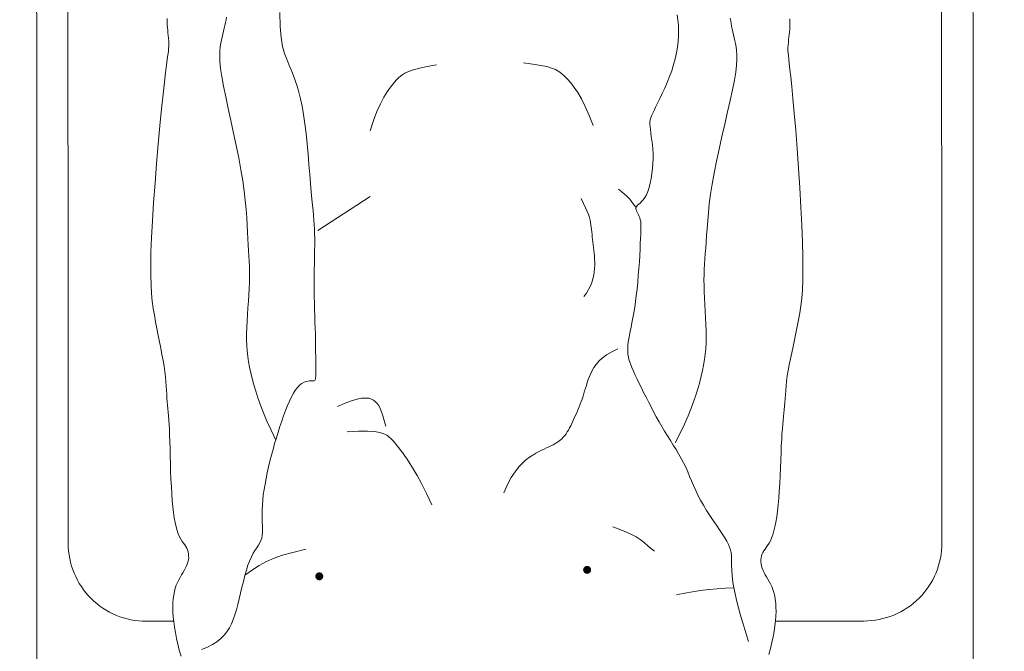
# Model space of a CAD drawing. Header units: millimetres. Extents: x 26866 to 1024070, y -428191 to 408885.
# Tile 22 of 248: x 188346 to 189104, y 247142 to 247628. Entities that reach past the tile are written whole.
import ezdxf

# ---------------------------------------------------------------- set-up
doc = ezdxf.new("R2010")
doc.units = ezdxf.units.MM
doc.header["$LTSCALE"] = 2
for name, color, linetype, lineweight in [('0_OPIS', 7, 'Continuous', 13), ('10', 7, 'Continuous', 9), ('3DPLAN_A_TABELKA POMIESZCZEŃ', 7, 'Continuous', 0), ('6', 253, 'Continuous', 0)]:
    doc.layers.add(name, color=color, linetype=linetype, lineweight=lineweight)
doc.layers.add('3DPLAN_A_KRESKOWANIE 1', color=253, linetype='Continuous')
doc.layers.add('3DPLAN_A_OPIS', color=8, linetype='Continuous')
doc.layers.add('FURNITURE ZD 1 500', color=7, linetype='Continuous', lineweight=13, true_color=0x9fa8a5)
doc.styles.add('ARIAL', font='arial.ttf')

# ---------------------------------------------------------------- blocks, each defined once
blk = doc.blocks.new('A$C7B9C5A86')
at = {"layer": '6', "color": 7}
for p, q in [((1.2679, 0.1638), (1.2786, 0.1647)), ((1.2786, 0.1647), (1.2889, 0.1656)), ((1.2889, 0.1656), (1.2985, 0.1664)), ((1.2985, 0.1664), (1.3071, 0.1671)), ((1.3071, 0.1671), (1.3146, 0.1678)), ((1.3146, 0.1678), (1.321, 0.1684)), ((1.321, 0.1684), (1.3267, 0.169)), ((1.3267, 0.169), (1.3318, 0.1695)), ((1.3318, 0.1695), (1.3365, 0.1699)), ((1.3365, 0.1699), (1.3411, 0.1702)), ((1.3411, 0.1702), (1.3457, 0.1705)), ((1.3457, 0.1705), (1.3507, 0.1706)), ((1.3507, 0.1706), (1.3561, 0.1707)), ((1.3561, 0.1707), (1.362, 0.1707)), ((1.362, 0.1707), (1.3682, 0.1706)), ((1.3682, 0.1706), (1.3748, 0.1704)), ((1.3748, 0.1704), (1.3815, 0.1703)), ((1.3815, 0.1703), (1.3884, 0.1702)), ((1.3884, 0.1702), (1.3954, 0.1701)), ((1.3954, 0.1701), (1.4023, 0.17)), ((1.4023, 0.17), (1.4092, 0.1701)), ((1.4092, 0.1701), (1.416, 0.1702)), ((1.416, 0.1702), (1.4228, 0.1703)), ((1.4228, 0.1703), (1.4294, 0.1705)), ((1.4294, 0.1705), (1.436, 0.1707)), ((1.436, 0.1707), (1.4425, 0.1709)), ((1.4425, 0.1709), (1.4489, 0.1711)), ((1.4489, 0.1711), (1.4552, 0.1713)), ((1.4552, 0.1713), (1.4614, 0.1714)), ((1.4614, 0.1714), (1.4675, 0.1716)), ((1.4675, 0.1716), (1.4733, 0.1716)), ((1.4733, 0.1716), (1.4788, 0.1717)), ((1.4788, 0.1717), (1.4839, 0.1717)), ((1.4839, 0.1717), (1.4884, 0.1717)), ((1.4884, 0.1717), (1.4924, 0.1717)), ((1.4924, 0.1717), (1.4958, 0.1717)), ((1.4958, 0.1717), (1.4984, 0.1717)), ((1.4984, 0.1717), (1.5004, 0.1716)), ((1.5004, 0.1716), (1.5018, 0.1714)), ((1.5018, 0.1714), (1.5027, 0.1711)), ((1.5027, 0.1711), (1.5033, 0.1707)), ((1.5033, 0.1707), (1.5036, 0.1701)), ((1.5036, 0.1701), (1.5037, 0.1692)), ((1.5037, 0.1692), (1.5037, 0.1682)), ((1.5037, 0.1682), (1.5037, 0.1669)), ((1.5037, 0.1669), (1.5037, 0.1653)), ((1.5037, 0.1653), (1.504, 0.1635)), ((1.197, 0.1524), (1.2034, 0.1543)), ((1.2034, 0.1543), (1.2104, 0.156)), ((1.2104, 0.156), (1.2181, 0.1576)), ((1.2181, 0.1576), (1.2267, 0.1591)), ((1.2267, 0.1591), (1.2362, 0.1604)), ((1.2362, 0.1604), (1.2465, 0.1617)), ((1.2465, 0.1617), (1.2571, 0.1628)), ((1.2571, 0.1628), (1.2679, 0.1638)), ((1.504, 0.1635), (1.5044, 0.1616)), ((1.5044, 0.1616), (1.5052, 0.1596)), ((1.5052, 0.1596), (1.5064, 0.1574)), ((1.5064, 0.1574), (1.508, 0.1552)), ((1.508, 0.1552), (1.5102, 0.153)), ((1.1692, 0.1417), (1.1747, 0.144)), ((1.1747, 0.144), (1.18, 0.1463)), ((1.18, 0.1463), (1.1854, 0.1484)), ((1.1854, 0.1484), (1.1911, 0.1505)), ((1.1911, 0.1505), (1.197, 0.1524)), ((1.5102, 0.153), (1.513, 0.1508)), ((1.513, 0.1508), (1.5165, 0.1487)), ((1.5165, 0.1487), (1.5204, 0.1465)), ((1.5204, 0.1465), (1.5248, 0.1444)), ((1.5248, 0.1444), (1.5295, 0.1424)), ((1.1206, 0.1345), (1.135, 0.1348)), ((1.135, 0.1348), (1.1465, 0.1358)), ((1.1465, 0.1358), (1.1557, 0.1374)), ((1.1557, 0.1374), (1.163, 0.1394)), ((1.163, 0.1394), (1.1692, 0.1417)), ((1.5295, 0.1424), (1.5346, 0.1403)), ((1.5346, 0.1403), (1.54, 0.1383)), ((1.54, 0.1383), (1.5455, 0.1363)), ((1.5455, 0.1363), (1.5512, 0.1344)), ((1.5512, 0.1344), (1.557, 0.1325)), ((1.557, 0.1325), (1.563, 0.1307)), ((1.563, 0.1307), (1.5689, 0.1289)), ((1.5689, 0.1289), (1.575, 0.1272)), ((1.575, 0.1272), (1.581, 0.1255)), ((1.581, 0.1255), (1.5871, 0.124)), ((1.5871, 0.124), (1.5931, 0.1226)), ((1.5931, 0.1226), (1.5992, 0.1212)), ((1.5992, 0.1212), (1.6051, 0.12)), ((1.6051, 0.12), (1.611, 0.1189)), ((1.611, 0.1189), (1.6167, 0.1179)), ((1.6167, 0.1179), (1.6222, 0.1171)), ((1.6222, 0.1171), (1.6276, 0.1165)), ((1.6276, 0.1165), (1.6328, 0.1161)), ((1.6328, 0.1161), (1.6377, 0.1158)), ((1.6377, 0.1158), (1.6423, 0.1158)), ((1.6423, 0.1158), (1.6467, 0.1159)), ((1.6467, 0.1159), (1.6508, 0.116)), ((1.6508, 0.116), (1.6546, 0.1162)), ((1.6546, 0.1162), (1.6582, 0.1163)), ((1.6582, 0.1163), (1.6615, 0.1162)), ((1.6615, 0.1162), (1.6645, 0.116)), ((1.6645, 0.116), (1.6673, 0.1154)), ((1.6673, 0.1154), (1.6699, 0.1145)), ((1.6699, 0.1145), (1.6723, 0.1133)), ((1.6723, 0.1133), (1.6747, 0.1119)), ((1.6747, 0.1119), (1.6773, 0.1102)), ((1.6773, 0.1102), (1.68, 0.1084)), ((1.68, 0.1084), (1.6831, 0.1066)), ((1.6831, 0.1066), (1.6866, 0.1047)), ((1.6866, 0.1047), (1.6907, 0.1029)), ((1.6907, 0.1029), (1.6954, 0.1011)), ((1.6954, 0.1011), (1.7006, 0.0995)), ((1.7006, 0.0995), (1.7063, 0.0979)), ((1.7063, 0.0979), (1.7123, 0.0963)), ((1.7123, 0.0963), (1.7184, 0.0948)), ((1.7184, 0.0948), (1.7245, 0.0933)), ((1.7245, 0.0933), (1.7306, 0.0919)), ((1.7306, 0.0919), (1.7364, 0.0904)), ((1.7364, 0.0904), (1.7419, 0.089)), ((1.7419, 0.089), (1.7471, 0.0874)), ((1.7471, 0.0874), (1.7519, 0.0857)), ((1.7519, 0.0857), (1.7564, 0.0838)), ((1.7564, 0.0838), (1.7607, 0.0817)), ((1.7607, 0.0817), (1.7646, 0.0791)), ((1.7646, 0.0791), (1.7683, 0.0762)), ((1.7683, 0.0762), (1.7718, 0.0728)), ((1.7718, 0.0728), (1.775, 0.0688)), ((1.775, 0.0688), (1.778, 0.0641)), ((1.778, 0.0641), (1.7807, 0.0588)), ((1.7807, 0.0588), (1.7833, 0.0526))]:
    blk.add_line(p, q, dxfattribs=at)
for points in [[(1.7885, 0.6431), (1.7823, 0.6448), (1.7762, 0.6463), (1.7703, 0.6475), (1.7645, 0.6486), (1.7589, 0.6494), (1.7536, 0.65), (1.7486, 0.6504), (1.7439, 0.6506), (1.7394, 0.6505), (1.7352, 0.6503), (1.7312, 0.6498), (1.7275, 0.6492), (1.7241, 0.6484), (1.7209, 0.6474), (1.7179, 0.6462), (1.7152, 0.6449), (1.7126, 0.6435), (1.7102, 0.6421), (1.7079, 0.6407), (1.7056, 0.6394), (1.7034, 0.6382), (1.7012, 0.6371), (1.6989, 0.6363), (1.6967, 0.6356), (1.6944, 0.6351), (1.6922, 0.6348), (1.69, 0.6348), (1.6879, 0.635), (1.6859, 0.6354), (1.684, 0.636), (1.6823, 0.6369), (1.6806, 0.6379), (1.6789, 0.6391), (1.6771, 0.6404), (1.6751, 0.6418), (1.6729, 0.6433), (1.6704, 0.6447), (1.6675, 0.646), (1.664, 0.6472), (1.6601, 0.6484), (1.6557, 0.6495), (1.6508, 0.6504), (1.6454, 0.6513), (1.6395, 0.6521), (1.633, 0.6528), (1.626, 0.6534), (1.6185, 0.6539), (1.6106, 0.6544), (1.6025, 0.6548), (1.5943, 0.6552), (1.5863, 0.6555), (1.5786, 0.6558), (1.5714, 0.6561), (1.5648, 0.6565), (1.5589, 0.6568), (1.5537, 0.6572), (1.5491, 0.6576), (1.545, 0.658), (1.5411, 0.6584), (1.5374, 0.6588), (1.5339, 0.6592), (1.5302, 0.6595), (1.5264, 0.6598), (1.5224, 0.6601), (1.5182, 0.6604), (1.5138, 0.6607), (1.5091, 0.6612), (1.5041, 0.6617), (1.4988, 0.6624), (1.4933, 0.6633), (1.4874, 0.6644), (1.4811, 0.6656), (1.4747, 0.667), (1.468, 0.6684), (1.4612, 0.6699), (1.4543, 0.6714), (1.4473, 0.6728), (1.4403, 0.6742), (1.4332, 0.6754), (1.4259, 0.6765), (1.4179, 0.6774), (1.4092, 0.6781), (1.3992, 0.6785), (1.3878, 0.6787), (1.3747, 0.6787), (1.3595, 0.6783), (1.3421, 0.6776), (1.3231, 0.6766), (1.303, 0.6754), (1.2825, 0.6741), (1.2624, 0.6727), (1.2432, 0.6712), (1.2256, 0.6698), (1.2103, 0.6684), (1.1978, 0.6673), (1.1878, 0.6662), (1.18, 0.6653), (1.1739, 0.6646), (1.1693, 0.664), (1.1657, 0.6636), (1.1628, 0.6633), (1.1602, 0.6632), (1.1575, 0.6632), (1.1548, 0.6633), (1.152, 0.6636), (1.1492, 0.6639), (1.1465, 0.6642), (1.1437, 0.6645), (1.1411, 0.6648), (1.1385, 0.665), (1.136, 0.6652), (1.1337, 0.6652), (1.1314, 0.6652), (1.1293, 0.6651), (1.1273, 0.665)], [(1.1266, 0.6031), (1.1293, 0.6036), (1.132, 0.6041), (1.1349, 0.6046), (1.1378, 0.6052), (1.1408, 0.6058), (1.1438, 0.6064), (1.1469, 0.6071), (1.15, 0.6078), (1.1531, 0.6086), (1.1565, 0.6092), (1.1602, 0.6097), (1.1645, 0.61), (1.1695, 0.6101), (1.1755, 0.6097), (1.1827, 0.6089), (1.1911, 0.6075), (1.201, 0.6056), (1.2121, 0.6032), (1.2241, 0.6004), (1.2367, 0.5975), (1.2497, 0.5945), (1.2627, 0.5915), (1.2755, 0.5887), (1.2877, 0.5862), (1.2991, 0.5842), (1.3098, 0.5826), (1.3197, 0.5813), (1.3289, 0.5804), (1.3374, 0.5796), (1.3453, 0.579), (1.3526, 0.5785), (1.3594, 0.578), (1.3657, 0.5776), (1.3715, 0.5771), (1.3771, 0.5767), (1.3826, 0.5763), (1.3879, 0.576), (1.3934, 0.5758), (1.399, 0.5757), (1.4048, 0.5758), (1.4111, 0.5759), (1.4176, 0.5762), (1.4244, 0.5766), (1.4313, 0.577), (1.4382, 0.5774), (1.4451, 0.5777), (1.4518, 0.5779), (1.4583, 0.578), (1.4645, 0.5778), (1.4704, 0.5775), (1.4761, 0.577), (1.4818, 0.5763), (1.4874, 0.5753), (1.4931, 0.5742), (1.4989, 0.5729), (1.5049, 0.5714), (1.5111, 0.5696), (1.5177, 0.5676), (1.5248, 0.5652), (1.5323, 0.5625), (1.5403, 0.5592), (1.549, 0.5554), (1.5583, 0.5509), (1.5684, 0.5458)], [(1.7751, 0.6219), (1.7466, 0.6132), (1.7334, 0.6096), (1.7225, 0.6072), (1.7136, 0.6057), (1.7064, 0.6048), (1.7006, 0.6045), (1.6959, 0.6044), (1.6919, 0.6044), (1.6885, 0.6044), (1.6854, 0.6042), (1.6825, 0.6038), (1.6797, 0.6032), (1.6769, 0.6023), (1.674, 0.601), (1.6708, 0.5993), (1.6672, 0.5972), (1.6632, 0.5947), (1.6588, 0.5918), (1.6541, 0.5886), (1.6491, 0.5852), (1.6439, 0.5818), (1.6387, 0.5784), (1.6333, 0.5751), (1.6281, 0.5721), (1.6229, 0.5694), (1.6179, 0.567), (1.6129, 0.5648), (1.608, 0.5627), (1.6032, 0.5607), (1.5985, 0.5587), (1.5938, 0.5566), (1.5891, 0.5544), (1.5845, 0.5519), (1.5799, 0.5493), (1.5753, 0.5466), (1.5706, 0.5437), (1.5659, 0.5407), (1.5612, 0.5377), (1.5563, 0.5347), (1.5514, 0.5318), (1.5464, 0.5289), (1.5412, 0.526), (1.5361, 0.5232), (1.5309, 0.5206), (1.5258, 0.5179), (1.5208, 0.5154), (1.5158, 0.5129), (1.5111, 0.5105), (1.5065, 0.5083), (1.5021, 0.5061), (1.4979, 0.504), (1.4938, 0.5022), (1.49, 0.5005), (1.4863, 0.4991), (1.4828, 0.498), (1.4794, 0.4971), (1.4762, 0.4965), (1.473, 0.4963), (1.4699, 0.4963), (1.4668, 0.4965), (1.4635, 0.4969), (1.4601, 0.4975), (1.4564, 0.4982), (1.4524, 0.499), (1.4481, 0.4999), (1.4434, 0.5008), (1.4384, 0.5017), (1.433, 0.5027), (1.4273, 0.5036), (1.4213, 0.5045), (1.4149, 0.5053), (1.4083, 0.5061), (1.4013, 0.5068), (1.3942, 0.5074), (1.3871, 0.508), (1.3801, 0.5085), (1.3734, 0.5089), (1.367, 0.5092), (1.3611, 0.5095), (1.3559, 0.5098), (1.3515, 0.51), (1.3477, 0.5101), (1.3446, 0.5102), (1.3419, 0.5102), (1.3397, 0.5101), (1.3378, 0.5099), (1.336, 0.5095), (1.3344, 0.509), (1.3328, 0.5083), (1.3313, 0.5076), (1.3298, 0.5068), (1.3283, 0.5061), (1.3269, 0.5056), (1.3256, 0.5052), (1.3244, 0.505), (1.3232, 0.5052), (1.3222, 0.5058), (1.3212, 0.5067), (1.3201, 0.5079), (1.3189, 0.5093), (1.3174, 0.5109), (1.3155, 0.5125), (1.3132, 0.5142), (1.3103, 0.5158), (1.3068, 0.5172), (1.3027, 0.5186), (1.2982, 0.5198), (1.2934, 0.5208), (1.2883, 0.5216), (1.2831, 0.5223), (1.2778, 0.5227), (1.2726, 0.5229), (1.2676, 0.5228), (1.2627, 0.5225), (1.2581, 0.5221), (1.2537, 0.5215), (1.2496, 0.521), (1.2459, 0.5204), (1.2425, 0.52), (1.2395, 0.5197), (1.2369, 0.5195), (1.2346, 0.5196), (1.2324, 0.5199), (1.2302, 0.5204), (1.228, 0.5213), (1.2254, 0.5224), (1.2225, 0.5238), (1.219, 0.5255), (1.2148, 0.5276), (1.2101, 0.5299), (1.205, 0.5323), (1.1994, 0.5349), (1.1935, 0.5375), (1.1874, 0.5399), (1.1812, 0.5422), (1.1749, 0.5442), (1.1687, 0.5459), (1.1626, 0.5472), (1.1566, 0.5482), (1.1507, 0.5489), (1.1449, 0.5493), (1.1392, 0.5494), (1.1337, 0.5492), (1.1283, 0.5487), (1.1231, 0.548)], [(1.7193, 0.6062), (1.7196, 0.5978), (1.7202, 0.5892), (1.721, 0.5806), (1.722, 0.572), (1.7232, 0.5637), (1.7246, 0.5558), (1.7262, 0.5484), (1.7266, 0.547)], [(1.6812, 0.524), (1.676, 0.518), (1.672, 0.5132), (1.6688, 0.5091), (1.6662, 0.5051), (1.6639, 0.5009), (1.6616, 0.4957), (1.6589, 0.4892), (1.6556, 0.4809)], [(1.3231, 0.5047), (1.3197, 0.5022), (1.3171, 0.5002), (1.315, 0.4985), (1.3132, 0.4968), (1.3114, 0.495), (1.3095, 0.4929), (1.3072, 0.4902), (1.3044, 0.4867)], [(1.4705, 0.4862), (1.4737, 0.4797), (1.4769, 0.4743), (1.4802, 0.4699), (1.4834, 0.4663), (1.4867, 0.4634), (1.4899, 0.4611), (1.4931, 0.4593), (1.4963, 0.4578), (1.4994, 0.4565), (1.5025, 0.4553), (1.5055, 0.4542), (1.5085, 0.4533), (1.5114, 0.4524), (1.5143, 0.4515), (1.5171, 0.4507), (1.5199, 0.4498), (1.5227, 0.4489), (1.5254, 0.4479), (1.5281, 0.4468), (1.5307, 0.4458), (1.5333, 0.4447), (1.5359, 0.4436), (1.5384, 0.4425), (1.5409, 0.4414), (1.5434, 0.4403), (1.5458, 0.4392), (1.5482, 0.4381), (1.5506, 0.437), (1.5528, 0.4358), (1.555, 0.4346), (1.557, 0.4334), (1.5589, 0.4321), (1.5607, 0.4307), (1.5624, 0.4292), (1.564, 0.4277), (1.5654, 0.4261), (1.5668, 0.4243), (1.568, 0.4225), (1.5692, 0.4206), (1.5703, 0.4186), (1.5714, 0.4164), (1.5725, 0.4142), (1.5736, 0.4117), (1.5747, 0.4092), (1.576, 0.4065), (1.5775, 0.4036), (1.5792, 0.4006), (1.5811, 0.3974), (1.5833, 0.394), (1.586, 0.3904), (1.5893, 0.3867), (1.5934, 0.3829), (1.5983, 0.379), (1.6044, 0.3751), (1.6117, 0.3711), (1.6204, 0.3672)], [(1.4162, 0.4506), (1.4125, 0.4533), (1.4088, 0.4556), (1.4051, 0.4575), (1.4014, 0.459), (1.3977, 0.4601), (1.394, 0.461), (1.3904, 0.4616), (1.387, 0.4619), (1.3836, 0.4621), (1.3803, 0.4621), (1.3771, 0.4619), (1.374, 0.4617), (1.3709, 0.4614), (1.368, 0.4611), (1.3651, 0.4607), (1.3623, 0.4603), (1.3595, 0.46), (1.3568, 0.4598), (1.3541, 0.4595), (1.3515, 0.4593), (1.3489, 0.459), (1.3464, 0.4587), (1.3439, 0.4585), (1.3414, 0.4581), (1.339, 0.4577), (1.3365, 0.4572), (1.3338, 0.4565), (1.3308, 0.4555), (1.3275, 0.4542), (1.3237, 0.4526), (1.3193, 0.4505), (1.3142, 0.4479)], [(1.2382, 0.4604), (1.2276, 0.4563), (1.2184, 0.4523), (1.2106, 0.4483), (1.204, 0.4444), (1.1985, 0.4407), (1.1939, 0.4371), (1.19, 0.4337), (1.1869, 0.4306), (1.1842, 0.4277), (1.182, 0.4247), (1.18, 0.4213), (1.1784, 0.4173), (1.1769, 0.4122), (1.1756, 0.4059), (1.1742, 0.3979), (1.1728, 0.3879)], [(1.2437, 0.2283), (1.2328, 0.2318), (1.2235, 0.2355), (1.2155, 0.2391), (1.2087, 0.2426), (1.203, 0.2461), (1.1983, 0.2495), (1.1943, 0.2526), (1.191, 0.2556), (1.1882, 0.2584), (1.1858, 0.2613), (1.1837, 0.2646), (1.1819, 0.2685), (1.1802, 0.2735), (1.1785, 0.2798), (1.1768, 0.2877), (1.175, 0.2976)], [(1.6328, 0.2925), (1.6208, 0.2868), (1.6107, 0.2817), (1.6023, 0.2772), (1.5954, 0.2732), (1.5897, 0.2697), (1.5852, 0.2667), (1.5815, 0.264), (1.5784, 0.2618), (1.5758, 0.2598), (1.5735, 0.2581), (1.5715, 0.2565), (1.5697, 0.2551), (1.5681, 0.2538), (1.5666, 0.2525), (1.565, 0.2511), (1.5635, 0.2495), (1.5619, 0.2478), (1.5602, 0.2455), (1.5587, 0.2425), (1.5574, 0.2383), (1.5565, 0.2327), (1.556, 0.2254), (1.556, 0.2161), (1.5567, 0.2044)], [(1.5508, 0.2447), (1.545, 0.243), (1.54, 0.2415), (1.5358, 0.2401), (1.5324, 0.2387), (1.5295, 0.2372), (1.5272, 0.2357), (1.5254, 0.2339), (1.5239, 0.2319), (1.5227, 0.2296), (1.5219, 0.2268), (1.5216, 0.2234), (1.5218, 0.2194), (1.5227, 0.2147), (1.5244, 0.209), (1.527, 0.2022), (1.5305, 0.1944)], [(1.3118, 0.2284), (1.3473, 0.174)], [(1.7902, 0.0314), (1.7839, 0.0296), (1.7777, 0.0281), (1.7716, 0.0267), (1.7656, 0.0255), (1.7598, 0.0245), (1.7543, 0.0238), (1.749, 0.0233), (1.7439, 0.0229), (1.7392, 0.0229), (1.7347, 0.023), (1.7305, 0.0233), (1.7265, 0.0238), (1.7228, 0.0245), (1.7194, 0.0254), (1.7162, 0.0264), (1.7133, 0.0276), (1.7106, 0.029), (1.7081, 0.0304), (1.7056, 0.0318), (1.7033, 0.0332), (1.7011, 0.0346), (1.6989, 0.0358), (1.6967, 0.0369), (1.6945, 0.0379), (1.6922, 0.0386), (1.69, 0.0391), (1.6877, 0.0394), (1.6856, 0.0394), (1.6835, 0.0393), (1.6814, 0.0389), (1.6796, 0.0383), (1.6778, 0.0375), (1.6761, 0.0365), (1.6744, 0.0353), (1.6726, 0.034), (1.6706, 0.0326), (1.6684, 0.0312), (1.6658, 0.0299), (1.6629, 0.0286), (1.6594, 0.0274), (1.6555, 0.0263), (1.6511, 0.0253), (1.6462, 0.0244), (1.6407, 0.0236), (1.6348, 0.0229), (1.6283, 0.0223), (1.6213, 0.0218), (1.6137, 0.0214), (1.6058, 0.021), (1.5977, 0.0207), (1.5896, 0.0205), (1.5816, 0.0203), (1.5739, 0.0201), (1.5666, 0.0199), (1.56, 0.0196), (1.5542, 0.0194), (1.549, 0.019), (1.5444, 0.0187), (1.5402, 0.0184), (1.5363, 0.018), (1.5327, 0.0177), (1.5291, 0.0174), (1.5254, 0.0171), (1.5216, 0.0169), (1.5176, 0.0167), (1.5134, 0.0164), (1.509, 0.0161), (1.5043, 0.0158), (1.4993, 0.0153), (1.494, 0.0146), (1.4884, 0.0139), (1.4825, 0.0129), (1.4763, 0.0117), (1.4698, 0.0105), (1.4631, 0.0091), (1.4563, 0.0077), (1.4493, 0.0064), (1.4423, 0.005), (1.4353, 0.0038), (1.4282, 0.0027), (1.4208, 0.0017), (1.4129, 0.0009), (1.4041, 0.0004), (1.3942, 0), (1.3828, 0), (1.3696, 0.0003), (1.3544, 0.0009), (1.3371, 0.0018), (1.318, 0.0031), (1.298, 0.0046), (1.2776, 0.0062), (1.2574, 0.008), (1.2383, 0.0097), (1.2207, 0.0114), (1.2054, 0.0129), (1.1929, 0.0143), (1.1829, 0.0155), (1.1751, 0.0165), (1.1691, 0.0173), (1.1645, 0.018), (1.1609, 0.0185), (1.158, 0.0188), (1.1554, 0.019), (1.1527, 0.019), (1.15, 0.0189), (1.1472, 0.0187), (1.1444, 0.0184), (1.1416, 0.0181), (1.1389, 0.0179), (1.1362, 0.0176), (1.1336, 0.0174), (1.1312, 0.0173), (1.1288, 0.0173), (1.1266, 0.0174)], [(1.1253, 0.079), (1.1281, 0.0785), (1.131, 0.0779), (1.1339, 0.0773), (1.1369, 0.0766), (1.1399, 0.0759), (1.1429, 0.0752), (1.146, 0.0745), (1.1491, 0.0737), (1.1525, 0.073), (1.1562, 0.0724), (1.1605, 0.072), (1.1655, 0.0719), (1.1715, 0.0722), (1.1787, 0.0729), (1.1871, 0.0741), (1.197, 0.0759), (1.2082, 0.0782), (1.2202, 0.0807), (1.2329, 0.0835), (1.2459, 0.0863), (1.259, 0.0891), (1.2718, 0.0917), (1.284, 0.094), (1.2955, 0.0958), (1.3062, 0.0973), (1.3161, 0.0984), (1.3253, 0.0993), (1.3338, 0.0999), (1.3417, 0.1004), (1.3491, 0.1008), (1.3558, 0.1011), (1.3621, 0.1015), (1.368, 0.1018), (1.3736, 0.1022), (1.379, 0.1025), (1.3844, 0.1027), (1.3898, 0.1028), (1.3954, 0.1028), (1.4013, 0.1027), (1.4076, 0.1024), (1.4141, 0.102), (1.4209, 0.1016), (1.4277, 0.1011), (1.4347, 0.1006), (1.4415, 0.1002), (1.4482, 0.0999), (1.4547, 0.0997), (1.4609, 0.0997), (1.4668, 0.1), (1.4726, 0.1004), (1.4782, 0.1011), (1.4839, 0.1019), (1.4896, 0.1029), (1.4954, 0.1042), (1.5014, 0.1056), (1.5077, 0.1073), (1.5143, 0.1092), (1.5214, 0.1115), (1.5289, 0.1141), (1.537, 0.1173), (1.5457, 0.1209), (1.5551, 0.1253), (1.5653, 0.1302)], [(1.6787, 0.1613), (1.6821, 0.1477), (1.6851, 0.137), (1.6881, 0.1282), (1.6915, 0.1204), (1.6958, 0.1126), (1.7015, 0.1039), (1.7054, 0.0985)]]:
    blk.add_lwpolyline(points, dxfattribs=at)
at = {"layer": '6', "color": 7, "const_width": 0.00407}
for points in [[(1.7004, 0.4561, 1), (1.7005, 0.4519, 1)], [(1.707, 0.1774, 1), (1.7071, 0.1732, 1)]]:
    blk.add_lwpolyline(points, format="xyb", close=True, dxfattribs=at)
blk = doc.blocks.new('A$C54E51C45')
at = {"layer": '10'}
blk.add_lwpolyline([(1.72773, 1.37177), (1.9297, 0.68068), (0.20197, 0.17575), (0, 0.86684)], close=True, dxfattribs=at)
for points in [[(0.27587, 0.22235, -0.414214), (0.20145, 0.26311), (0.0466, 0.79294, -0.414214), (0.08736, 0.86737), (1.26221, 1.21072, -0.414214), (1.33664, 1.16996), (1.35572, 1.10467, -0.414214)], [(1.48558, 0.66033), (1.49148, 0.64012, -0.414214), (1.45072, 0.5657), (0.27587, 0.22235, -0.414214)]]:
    blk.add_lwpolyline(points, format="xyb", dxfattribs=at)
at = {"layer": '10', "xscale": 0.7391716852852, "yscale": 0.7391716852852, "zscale": 0.7391716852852, "rotation": 16.29110475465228}
blk.add_blockref('A$C7B9C5A86', (0.2462, 0.27984), dxfattribs=at)
blk = doc.blocks.new('III pietrooosoo')
at = {"layer": '3DPLAN_A_KRESKOWANIE 1'}
h = blk.add_hatch(dxfattribs=at)
h.set_pattern_fill('ANSI31', color=256, scale=5, style=0)
h.set_pattern_definition([(45, (29206.918, -39107.05), (-11.22532, 11.22532), [])])
h.paths.add_polyline_path([(26781.485, -39163.579), (26781.485, -38938.579), (26746.485, -38938.579), (26746.485, -39163.579)])
h.paths.add_polyline_path([(26746.485, -39423.63), (26776.048, -39423.63), (26776.048, -39388.27), (26746.485, -39388.27)])
h.paths.add_polyline_path([(26746.485, -38938.579), (26781.485, -38938.579), (26781.485, -39163.579), (26746.485, -39163.579)])
h.paths.add_polyline_path([(27368.971, -39343.079), (27368.971, -39410.079), (27375.971, -39410.079), (27375.971, -39403.079), (27410.971, -39403.079), (27410.971, -39383.753), (27409.388, -39383.753), (27410.004, -39383.99, -0.310329), (27410.421, -39384.596), (27410.421, -39387.026, -0.216272), (27410.191, -39387.522), (27409.527, -39388.029, -0.076898), (27409.352, -39388.124, 0.840818), (27409.471, -39388.803), (27410.155, -39388.803), (27410.155, -39388.953), (27409.471, -39388.953, -0.840818), (27409.301, -39387.983, 0.076898), (27409.436, -39387.909), (27410.1, -39387.402, 0.216272), (27410.271, -39387.026), (27410.271, -39384.596, 0.310329), (27409.95, -39384.13), (27408.971, -39383.753), (27408.971, -39315.953), (27410.971, -39315.953), (27410.971, -39109.079), (27396.971, -39109.079), (27396.971, -39304.079), (27326.971, -39304.079), (27326.971, -39321.079), (26829.971, -39321.079), (26829.971, -39251.079), (26809.485, -39251.079), (26809.485, -39321.079), (26781.485, -39321.079), (26781.485, -39387.079), (26810.971, -39387.079), (26810.971, -39343.079)])
h.paths.add_polyline_path([(28444.971, -38740.079), (28444.971, -38698.579), (28211.995, -38698.579), (28211.995, -38637.579), (28198.971, -38637.579), (28198.971, -38740.079)])
h.paths.add_polyline_path([(28624.462, -38658.579), (28601.971, -38658.579), (28601.971, -38698.579), (28559.971, -38698.579), (28559.971, -38740.079), (28624.462, -38740.079)])
h.paths.add_polyline_path([(28627.971, -38870.188), (28674.807, -38870.188), (28674.807, -38878.079), (28689.971, -38878.079), (28689.971, -38734.079), (28772.971, -38734.079), (28772.971, -38698.579), (28726.971, -38698.579), (28726.971, -38658.579), (28624.462, -38658.579), (28624.462, -38740.079), (28627.971, -38740.079)])
h.paths.add_polyline_path([(28674.807, -38878.079), (28674.807, -38870.188), (28627.971, -38870.188), (28627.971, -38897.188), (28648.971, -38897.188), (28648.971, -38878.079)])
h.paths.add_polyline_path([(28627.971, -38897.188), (28627.971, -38924.188), (28648.971, -38924.188), (28648.971, -38897.188)])
h.paths.add_polyline_path([(28648.971, -38924.188), (28627.971, -38924.188), (28627.971, -39029.079), (28204.971, -39029.079), (28204.971, -39046.079), (28245.971, -39046.079), (28245.971, -39098.079), (28618.971, -39098.079), (28618.971, -39148.335), (28648.971, -39148.335)])
h.paths.add_polyline_path([(28769.971, -39380.079), (28769.971, -39352.579), (28654.971, -39352.579), (28654.971, -39295.579), (28648.971, -39295.579), (28648.971, -39268.079), (28618.971, -39268.079), (28618.971, -39305.079), (28602.971, -39305.079), (28602.971, -39390.579), (28908.971, -39390.579), (28908.971, -39380.079)])
h.paths.add_polyline_path([(29254.971, -39636.079), (29254.971, -39479.079), (29253.971, -39456.079), (29253.971, -39299.079), (29205.971, -39299.079), (29205.971, -39365.079), (29137.971, -39365.079), (29137.971, -39390.579), (29242.971, -39390.579), (29242.971, -39525.579), (29129.971, -39525.579), (29129.971, -39588.579), (28896.971, -39588.579), (28896.971, -39613.079), (29204.971, -39613.079), (29204.971, -39636.079)])
h.paths.add_polyline_path([(28675.971, -39613.079), (28675.971, -39693.933), (28641.971, -39693.933), (28641.971, -39636.079), (28614.971, -39636.079), (28614.971, -39598.079), (28602.971, -39598.079), (28602.971, -39526.579), (28766.971, -39526.579), (28766.971, -39613.079)])
h.paths.add_polyline_path([(28575.624, -39665.496), (28722.882, -39665.496), (28722.882, -39699.906), (28575.624, -39699.906)], flags=9)
h.paths.add_polyline_path([(28641.971, -39693.933), (28641.971, -39906.079), (28675.971, -39906.079), (28675.971, -39693.933)])
h.paths.add_polyline_path([(29060.971, -38734.079), (29060.971, -38698.579), (28887.971, -38698.579), (28887.971, -38734.079)])
h.paths.add_polyline_path([(29348.971, -38734.079), (29348.971, -38698.579), (29324.971, -38698.579), (29324.971, -38658.579), (29199.971, -38658.579), (29199.971, -38698.579), (29175.971, -38698.579), (29175.971, -38734.079)])
h.paths.add_polyline_path([(29636.971, -38698.579), (29463.971, -38698.579), (29463.971, -38734.079), (29636.971, -38734.079)])
h.paths.add_polyline_path([(29924.971, -38734.079), (29924.971, -38698.579), (29901.971, -38698.579), (29901.971, -38658.579), (29776.971, -38658.579), (29776.971, -38698.579), (29751.971, -38698.579), (29751.971, -38734.079)])
h.paths.add_polyline_path([(30039.971, -38734.079), (30234.971, -38734.079), (30234.971, -38698.579), (30039.971, -38698.579)])
h.paths.add_polyline_path([(30524.971, -38734.079), (30524.971, -38698.579), (30502.971, -38698.579), (30502.971, -38658.579), (30377.971, -38658.579), (30377.971, -38698.579), (30349.971, -38698.579), (30349.971, -38734.079)])
h.paths.add_polyline_path([(30834.971, -38734.079), (30834.971, -38698.579), (30641.971, -38698.579), (30641.971, -38734.079)])
h.paths.add_polyline_path([(31048.971, -38768.581), (31550.971, -38768.581), (31550.971, -38841.079), (31594.971, -38841.079), (31594.971, -38734.079), (31625.971, -38734.079), (31625.971, -38698.579), (31098.971, -38698.579), (31098.971, -38658.579), (30973.971, -38658.579), (30973.971, -38698.579), (30948.971, -38698.579), (30948.971, -38734.079), (31048.971, -38734.079)])
h.paths.add_polyline_path([(31550.971, -39073.079), (31594.971, -39073.079), (31594.971, -39018.079), (31550.971, -39018.079)])
h.paths.add_polyline_path([(31550.971, -39378.079), (31594.971, -39378.079), (31594.971, -39250.079), (31550.971, -39250.079)])
h.paths.add_polyline_path([(31594.971, -39684.079), (31594.971, -39554.079), (31550.971, -39554.079), (31550.971, -39684.079)])
h.paths.add_polyline_path([(31594.971, -39915.079), (31594.971, -39860.079), (31550.971, -39860.079), (31550.971, -39915.079)])
h.paths.add_polyline_path([(31550.971, -40194.079), (30944.971, -40194.079), (30944.971, -40267.579), (30973.971, -40267.579), (30973.971, -40307.579), (31098.971, -40307.579), (31098.971, -40267.579), (31625.971, -40267.579), (31625.971, -40194.079), (31594.971, -40194.079), (31594.971, -40092.079), (31550.971, -40092.079), (31550.971, -40194.079)], is_closed=False)
h.paths.add_polyline_path([(30637.971, -40267.579), (30830.971, -40267.579), (30830.971, -40194.079), (30637.971, -40194.079)])
h.paths.add_polyline_path([(30345.971, -40194.079), (30345.971, -40267.579), (30369.971, -40267.579), (30369.971, -40307.579), (30494.971, -40307.579), (30494.971, -40267.579), (30520.971, -40267.579), (30520.971, -40194.079)])
h.paths.add_polyline_path([(30035.971, -40267.579), (30230.971, -40267.579), (30230.971, -40194.079), (30035.971, -40194.079)])
h.paths.add_polyline_path([(29775.971, -40161.079), (29762.971, -40161.079), (29762.971, -40198.079), (29741.971, -40198.079), (29741.971, -40267.579), (29768.971, -40267.579), (29768.971, -40307.579), (29893.971, -40307.579), (29893.971, -40267.579), (29920.971, -40267.579), (29920.971, -40194.079), (29775.971, -40194.079)])
h.paths.add_polyline_path([(29431.971, -40198.079), (29431.971, -40267.579), (29626.971, -40267.579), (29626.971, -40198.079)])
h.paths.add_polyline_path([(29140.971, -40198.079), (29140.971, -40267.579), (29161.971, -40267.579), (29161.971, -40307.579), (29286.971, -40307.579), (29286.971, -40267.579), (29316.971, -40267.579), (29316.971, -40198.079)])
h.paths.add_polyline_path([(28831.971, -40198.079), (28831.971, -40267.579), (29025.971, -40267.579), (29025.971, -40198.079)])
h.paths.add_polyline_path([(28541.971, -40267.579), (28570.971, -40267.579), (28570.971, -40307.579), (28695.971, -40307.579), (28695.971, -40267.579), (28716.971, -40267.579), (28716.971, -40198.079), (28597.433, -40198.079), (28597.123, -40198.338, -2.544085), (28595.082, -40198.079), (28541.971, -40198.079)])
h.paths.add_polyline_path([(28229.971, -40267.579), (28426.971, -40267.579), (28426.971, -40198.079), (28229.971, -40198.079)])
h.paths.add_polyline_path([(28026.624, -40155.72), (28026.624, -40307.579), (28070.971, -40307.579), (28070.971, -40267.579), (28114.971, -40267.579), (28114.971, -40198.079), (28037.971, -40198.079), (28037.971, -40155.72)])
h.paths.add_polyline_path([(28026.624, -40155.72), (27981.971, -40155.72), (27981.971, -40201.079), (27901.971, -40201.079), (27901.971, -40267.579), (27945.971, -40267.579), (27945.971, -40307.579), (28026.624, -40307.579)])
h.paths.add_polyline_path([(27916.971, -39798.787), (27920.062, -39798.787), (27920.062, -39852.787), (27916.971, -39852.787), (27916.971, -39912.079), (27981.971, -39912.079), (27981.971, -40155.72), (28026.624, -40155.72), (28026.624, -39747.079), (27916.971, -39747.079)])
h.paths.add_polyline_path([(28037.971, -39913.079), (28091.971, -39913.079), (28091.971, -39758.079), (28037.971, -39758.079), (28037.971, -39747.079), (28026.624, -39747.079), (28026.624, -40155.72), (28037.971, -40155.72)])
h.paths.add_polyline_path([(27950.971, -39566.079), (27950.971, -39590.079), (27956.971, -39590.079), (27956.971, -39657.079), (28026.624, -39657.079), (28026.624, -39566.079)])
h.paths.add_polyline_path([(28161.971, -39588.079), (28044.971, -39588.079), (28044.971, -39598.079), (28161.971, -39598.079)])
h.paths.add_polyline_path([(27590.971, -40201.079), (27590.971, -40267.579), (27726.971, -40267.579), (27726.971, -40201.079)])
h.paths.add_polyline_path([(26781.485, -40201.079), (26781.485, -40267.579), (27231.971, -40267.579), (27231.971, -40307.579), (27356.971, -40307.579), (27356.971, -40267.579), (27415.971, -40267.579), (27415.971, -40201.079)])
h.paths.add_polyline_path([(26809.485, -40155.72), (26809.485, -40201.079), (26864.971, -40201.079), (26864.971, -40155.72)])
h.paths.add_polyline_path([(26809.485, -40088.079), (26809.485, -40155.72), (26864.971, -40155.72), (26864.971, -40088.079)])
h.paths.add_polyline_path([(26809.485, -40085.079), (26809.485, -40088.079), (26864.971, -40088.079), (26864.971, -40085.079)])
h.paths.add_polyline_path([(26809.485, -39863.079), (26809.485, -39910.079), (26864.971, -39910.079), (26864.971, -39863.079)])
h.paths.add_polyline_path([(27408.971, -39315.573), (27408.971, -39313.413), (27410.971, -39313.493), (27409.051, -39313.493), (27409.051, -39315.493), (27410.971, -39315.573)], flags=16)
h.paths.add_polyline_path([(28819.947, -39558.912), (28843.994, -39558.912), (28843.994, -39578.912), (28819.947, -39578.912)], flags=24)
h.paths.add_polyline_path([(28614.299, -39470.412), (28614.299, -39446.746), (28634.299, -39446.746), (28634.299, -39470.412)], flags=24)
h.paths.add_polyline_path([(28699.151, -39459.321), (28892.582, -39459.321), (28892.582, -39432.321), (28699.151, -39432.321)])
h.paths.add_polyline_path([(28699.151, -39486.321), (28892.582, -39486.321), (28892.582, -39459.321), (28699.151, -39459.321)])
h.paths.add_polyline_path([(28699.151, -39432.321), (28892.582, -39432.321), (28892.582, -39486.321), (28699.151, -39486.321)])
h.paths.add_polyline_path([(31282.918, -38730.768), (31332.193, -38730.768), (31332.193, -38753.001), (31282.918, -38753.001)], flags=24)
h.paths.add_polyline_path([(31048.16, -38730.768), (31088.889, -38730.768), (31088.889, -38753.001), (31048.16, -38753.001)], flags=24)
h.paths.add_polyline_path([(31265.162, -38739.904, 1), (31262.748, -38738.088, 1)], flags=16)
h.paths.add_polyline_path([(28712.104, -39463.635), (28749.151, -39463.635), (28749.151, -39484.058), (28712.104, -39484.058)], flags=8)
h.paths.add_polyline_path([(28712.636, -39435.934), (28779.462, -39435.934), (28779.462, -39457.462), (28712.636, -39457.462)], flags=8)
h.paths.add_polyline_path([(28654.682, -39435.885), (28689.527, -39435.885), (28689.527, -39454.147), (28654.682, -39454.147)], flags=8)
h.paths.add_polyline_path([(28758.656, -39460.569), (28782.82, -39460.569), (28782.82, -39484.569), (28758.656, -39484.569)], flags=8)
h.paths.add_polyline_path([(28699.151, -39460.893), (28699.151, -39483.133), (28699.616, -39483.133), (28699.616, -39460.893)], flags=8)
at = {"layer": 'FURNITURE ZD 1 500', "lineweight": 0, "xscale": 100, "yscale": 100, "zscale": 100, "rotation": 253.7325219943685}
blk.add_blockref('A$C54E51C45', (27824.705, -39922.376), dxfattribs=at)
at = {"layer": '3DPLAN_A_OPIS', "color": 1, "lineweight": 30, "style": 'ARIAL'}
blk.add_attdef('31,21M2', (31149.867, -39031.422), '', height=12, dxfattribs=at)
at = {"layer": '3DPLAN_A_TABELKA POMIESZCZEŃ', "ltscale": 0.5, "style": 'ARIAL'}
blk.add_attdef('REJESTRACJA', (28148.526, -39789.868), '', height=12, dxfattribs=at)

msp = doc.modelspace()

# ---------------------------------------------------------------- block references
at = {"layer": '0_OPIS', "xscale": 10, "yscale": 10, "zscale": 10}
msp.add_blockref('III pietrooosoo', (-90000, 648000), dxfattribs=at)

doc.saveas('drawing.dxf')
